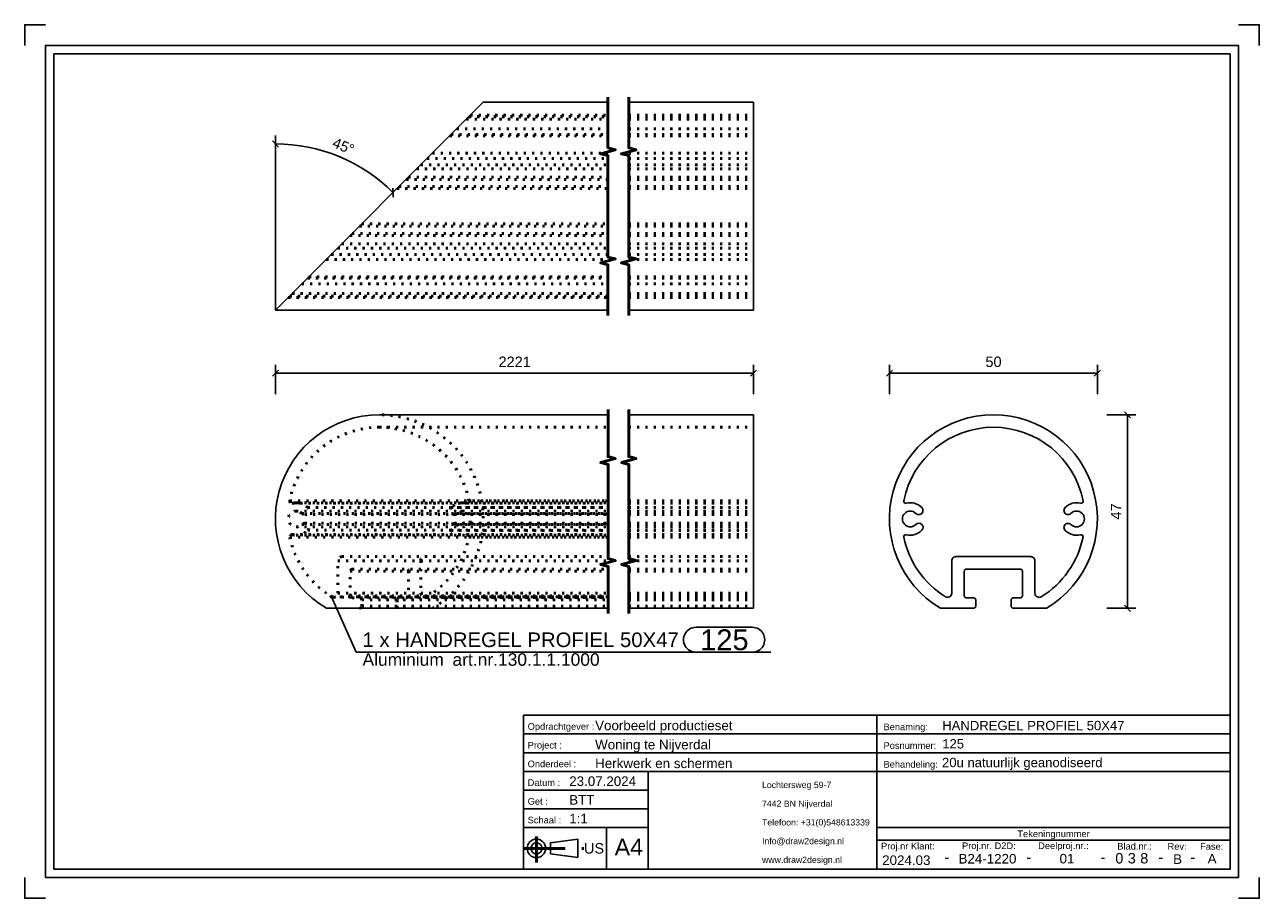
# Model space of a CAD drawing. Header units: millimetres. Extents: x 354 to 651, y -243 to -33.
import ezdxf
from ezdxf.enums import TextEntityAlignment as Align

# ---------------------------------------------------------------- set-up
doc = ezdxf.new("R2010")
doc.units = ezdxf.units.MM
doc.linetypes.add('DOT', pattern=[2, 0.5, -1.5])
doc.linetypes.add('STRICHPUNKT2', pattern=[18.5, 10, -4, 0.5, -4])
doc.layers.get('0').update_dxf_attribs({"linetype": 'CONTINUOUS'})
for name, color, linetype in [('DIM49', 4, 'CONTINUOUS'), ('TXT_ALL', 7, 'CONTINUOUS'), ('TXT_DIM49', 2, 'CONTINUOUS'), ('TXT_YELLOW', 2, 'CONTINUOUS')]:
    doc.layers.add(name, color=color, linetype=linetype)
doc.layers.add('LE_ALL', color=7, linetype='CONTINUOUS', lineweight=50)
doc.styles.add('ARIAL', font='arial.ttf')

# ---------------------------------------------------------------- blocks, each defined once
blk = doc.blocks.new('TFIELD_00005', base_point=(531.59, -233.49))
at = {"layer": 'TXT_YELLOW', "style": 'ARIAL'}
for s, p in [('Lochtersweg 59-7', (531.59, -215.49)), ('7442 BN Nijverdal', (531.59, -219.99)), ('Telefoon: +31(0)548613339', (531.59, -224.49)), ('Info@draw2design.nl', (531.59, -228.99)), ('www.draw2design.nl', (531.59, -233.49))]:
    blk.add_text(s, height=1.5, dxfattribs=at).set_placement(p, align=Align.MIDDLE_LEFT)
blk = doc.blocks.new('FLEX_00004', base_point=(544.4, -235.74))
blk.add_blockref('TFIELD_00005', (531.59, -233.49))
blk = doc.blocks.new('D2D_00003', base_point=(504.46, -233.89))
blk.add_blockref('FLEX_00004', (544.4, -235.74))
blk = doc.blocks.new('TFIELD_00007', base_point=(496.13, -230.43))
at = {"layer": 'TXT_YELLOW', "style": 'ARIAL'}
blk.add_text('A4', height=4, dxfattribs=at).set_placement((496.13, -230.43), align=Align.MIDDLE_LEFT)
blk = doc.blocks.new('FLEX_00006', base_point=(499.51, -230.43))
blk.add_blockref('TFIELD_00007', (496.13, -230.43))
blk = doc.blocks.new('TFIELD_00013', base_point=(488.75, -230.74))
at = {"layer": 'TXT_YELLOW', "style": 'ARIAL'}
blk.add_text('US', height=2.5, dxfattribs=at).set_placement((488.75, -230.74), align=Align.MIDDLE_LEFT)
blk = doc.blocks.new('FLEX_00012', base_point=(488.75, -230.74))
blk.add_blockref('TFIELD_00013', (488.75, -230.74))
blk = doc.blocks.new('US_00011', base_point=(478.65, -230.74))
blk.add_line((480.67, -232.08), (487.24, -232.97))
blk.add_lwpolyline([(480.67, -232.08), (480.67, -229.41), (487.24, -228.52), (487.24, -232.97)])
for radius in [2.22, 1.33]:
    blk.add_circle((477.32, -230.74), radius)
at = {"layer": 'LE_ALL', "color": 1, "linetype": 'STRICHPUNKT2'}
for p, q in [((477.32, -227.93), (477.32, -234.15)), ((474.21, -230.74), (489.08, -230.74))]:
    blk.add_line(p, q, dxfattribs=at)
blk.add_blockref('FLEX_00012', (488.75, -230.74))
blk = doc.blocks.new('SCHRIFE_00015', base_point=(485.21, -215.74))
for p, q in [((474.21, -198.74), (559.21, -198.74)), ((474.21, -198.74), (474.21, -235.74)), ((559.21, -198.74), (644.21, -198.74)), ((559.21, -235.74), (559.21, -198.74)), ((644.21, -198.74), (644.21, -235.74)), ((474.21, -203.24), (559.21, -203.24)), ((559.21, -203.24), (644.21, -203.24)), ((474.21, -207.74), (559.21, -207.74)), ((559.21, -207.74), (644.21, -207.74)), ((474.21, -212.24), (644.21, -212.24)), ((504.21, -212.24), (504.21, -235.74)), ((504.21, -216.74), (474.21, -216.74)), ((504.21, -221.24), (474.21, -221.24)), ((504.21, -225.74), (474.21, -225.74)), ((494.21, -225.74), (494.21, -235.74)), ((644.21, -225.74), (559.21, -225.74)), ((644.21, -228.74), (559.21, -228.74)), ((644.21, -235.74), (474.21, -235.74))]:
    blk.add_line(p, q)
at = {"layer": 'TXT_YELLOW', "style": 'ARIAL'}
for s, height, p in [('Voorbeeld productieset', 2.3, (491.44, -202.35)), ('HANDREGEL PROFIEL 50X47', 2.25, (574.94, -202.34)), ('Woning te Nijverdal', 2.3, (491.44, -206.95)), ('125', 2.25, (574.94, -206.73)), ('Herkwerk en schermen', 2.3, (491.44, -211.45)), ('20u natuurlijk geanodiseerd', 2.25, (574.89, -211.23)), ('23.07.2024', 2.3, (485.21, -215.74)), ('BTT', 2.3, (485.21, -220.24)), ('1:1', 2.3, (485.21, -224.74))]:
    blk.add_text(s, height=height, dxfattribs=at).set_placement(p)
for s, height, p in [('2024.03', 2.3, (566.3, -234.74)), ('-', 2.5, (576.04, -234.09)), ('B24-1220', 2.3, (585.82, -234.39)), ('-', 2.5, (595.79, -234.09)), ('01', 2.3, (604.95, -234.37)), ('-', 2.5, (613.62, -234.09)), ('-', 2.5, (627.55, -234.09)), ('B', 2.3, (631.56, -234.48)), ('-', 2.5, (635.21, -234.09)), ('A', 2.3, (639.86, -234.37))]:
    blk.add_text(s, height=height, dxfattribs=at).set_placement(p, align=Align.CENTER)
blk = doc.blocks.new('TFIELD_00019', base_point=(622.57, -233.12))
at = {"layer": 'TXT_ALL', "style": 'ARIAL'}
blk.add_text('8', height=2.5, dxfattribs=at).set_placement((622.57, -233.12), align=Align.MIDDLE_LEFT)
blk = doc.blocks.new('8_00018')
blk.add_blockref('TFIELD_00019', (622.57, -233.12))
blk = doc.blocks.new('TELLER1_00017')
blk.add_blockref('8_00018', (0, 0))
blk = doc.blocks.new('TFIELD_00022', base_point=(619.57, -233.12))
at = {"layer": 'TXT_ALL', "style": 'ARIAL'}
blk.add_text('3', height=2.5, dxfattribs=at).set_placement((619.57, -233.12), align=Align.MIDDLE_LEFT)
blk = doc.blocks.new('3_00021')
blk.add_blockref('TFIELD_00022', (619.57, -233.12))
blk = doc.blocks.new('TELLER2_00020')
blk.add_blockref('3_00021', (0, 0))
blk = doc.blocks.new('TFIELD_00025', base_point=(616.57, -233.12))
at = {"layer": 'TXT_ALL', "style": 'ARIAL'}
blk.add_text('0', height=2.5, dxfattribs=at).set_placement((616.57, -233.12), align=Align.MIDDLE_LEFT)
blk = doc.blocks.new('0_00024')
blk.add_blockref('TFIELD_00025', (616.57, -233.12))
blk = doc.blocks.new('TELLER3_00023')
blk.add_blockref('0_00024', (0, 0))
blk = doc.blocks.new('NL_00026', base_point=(475.21, -202.24))
at = {"layer": 'TXT_ALL', "color": 1, "style": 'ARIAL'}
blk.add_text('Tekeningnummer', height=1.6, dxfattribs=at).set_placement((601.71, -227.24), align=Align.MIDDLE_CENTER)
at = {"layer": 'TXT_YELLOW', "style": 'ARIAL'}
for s, p in [('Opdrachtgever :', (475.21, -202.24)), ('Benaming:', (560.81, -202.34)), ('Project :', (475.21, -206.74)), ('Posnummer:', (560.81, -206.84)), ('Onderdeel :', (475.21, -211.24)), ('Behandeling:', (560.81, -211.34)), ('Datum :', (475.21, -215.74)), ('Get :', (475.21, -220.24)), ('Schaal :', (475.21, -224.74)), ('Proj.nr Klant:', (560.21, -230.99)), ('Proj.nr. D2D:', (579.7, -230.92)), ('Deelproj.nr.:', (598.02, -230.91)), ('Blad.nr.:', (617.05, -231.03)), ('Rev:', (629.13, -231.07)), ('Fase:', (636.97, -231.07))]:
    blk.add_text(s, height=1.6, dxfattribs=at).set_placement(p)
blk = doc.blocks.new('SCHRIFE_00014')
for name, p in [('SCHRIFE_00015', (485.21, -215.74)), ('NL_00026', (475.21, -202.24)), ('TELLER3_00023', (0, 0)), ('TELLER2_00020', (0, 0)), ('TELLER1_00017', (0, 0))]:
    blk.add_blockref(name, p)
blk = doc.blocks.new('DINA4Q_00002', base_point=(644.21, -39.74))
for p, q in [((646.21, -37.74), (646.21, -237.74)), ((361.21, -235.74), (361.21, -39.74)), ((361.21, -39.74), (644.21, -39.74)), ((359.21, -237.74), (646.21, -237.74))]:
    blk.add_line(p, q)
for points in [[(354.21, -37.74), (354.21, -32.74), (359.21, -32.74)], [(646.21, -32.74), (651.21, -32.74), (651.21, -37.74)], [(359.21, -237.74), (359.21, -37.74), (646.21, -37.74)], [(644.21, -39.74), (644.21, -235.74), (361.21, -235.74)], [(354.21, -237.74), (354.21, -242.74), (359.21, -242.74)], [(646.21, -242.74), (651.21, -242.74), (651.21, -237.74)]]:
    blk.add_lwpolyline(points)
for name, p in [('SCHRIFE_00014', (0, 0)), ('D2D_00003', (504.46, -233.89)), ('US_00011', (478.65, -230.74)), ('FLEX_00006', (499.51, -230.43))]:
    blk.add_blockref(name, p)
blk = doc.blocks.new('_ZBL0039_00001')
blk.add_blockref('DINA4Q_00002', (644.21, -39.74))
blk = doc.blocks.new('_D1', base_point=(428, -62.06))
at = {"layer": 'DIM49', "color": 1}
for p, q in [((415.27, -62.17), (413.79, -60.64)), ((414.53, -101.4), (414.53, -59.4)), ((442.8, -72.06), (442.83, -74.18))]:
    blk.add_line(p, q, dxfattribs=at)
blk.add_ellipse((414.53, -101.4), major_axis=(0, -40), ratio=1, start_param=2.356194, end_param=3.141593, dxfattribs=at)
at = {"layer": 'TXT_DIM49', "style": 'ARIAL'}
for s, p in [('45', (428, -62.06)), ('°', (431.55, -63.53))]:
    blk.add_text(s, height=2.5, rotation=337.4999, dxfattribs=at).set_placement(p)
blk = doc.blocks.new('HANDREGEL PROFIEL 50X47_00031', base_point=(499.53, -63.65))
for p, q in [((464.53, -51.4), (414.53, -101.4)), ((464.53, -51.4), (494.53, -51.4)), ((499.53, -51.4), (529.53, -51.4)), ((529.53, -101.4), (529.53, -51.4)), ((414.53, -101.4), (494.53, -101.4)), ((499.53, -101.4), (529.53, -101.4))]:
    blk.add_line(p, q)
at = {"layer": 'LE_ALL', "color": 3, "linetype": 'DOT'}
for p, q in [((460.47, -55.46), (494.53, -55.46)), ((460.49, -55.45), (494.53, -55.45)), ((461.09, -54.85), (494.53, -54.85)), ((461.1, -54.83), (494.53, -54.83)), ((461.1, -54.84), (494.53, -54.84)), ((461.43, -54.5), (494.53, -54.5)), ((499.53, -54.5), (529.53, -54.5)), ((499.53, -54.83), (529.53, -54.83)), ((499.53, -54.84), (529.53, -54.84)), ((499.53, -54.85), (529.53, -54.85)), ((499.53, -55.45), (529.53, -55.45)), ((499.53, -55.46), (529.53, -55.46)), ((456.78, -59.16), (494.53, -59.16)), ((456.78, -59.16), (494.53, -59.16)), ((458.19, -57.75), (494.53, -57.75)), ((458.19, -57.75), (494.53, -57.75)), ((499.53, -57.75), (529.53, -57.75)), ((499.53, -57.75), (529.53, -57.75)), ((499.53, -59.16), (529.53, -59.16)), ((499.53, -59.16), (529.53, -59.16)), ((456.48, -59.45), (494.53, -59.45)), ((456.48, -59.45), (494.53, -59.45)), ((499.53, -59.45), (529.53, -59.45)), ((499.53, -59.45), (529.53, -59.45)), ((451.03, -64.91), (494.53, -64.91)), ((452.29, -63.65), (494.53, -63.65)), ((499.53, -63.65), (529.53, -63.65)), ((499.53, -64.91), (529.53, -64.91)), ((448.51, -67.43), (494.53, -67.43)), ((449.51, -66.43), (494.53, -66.43)), ((499.53, -66.43), (529.53, -66.43)), ((499.53, -67.43), (529.53, -67.43)), ((446.01, -69.93), (494.53, -69.93)), ((446.51, -69.43), (494.53, -69.43)), ((499.53, -69.43), (529.53, -69.43)), ((499.53, -69.93), (529.53, -69.93)), ((443.78, -72.15), (494.53, -72.15)), ((444.28, -71.65), (494.53, -71.65)), ((499.53, -71.65), (529.53, -71.65)), ((499.53, -72.15), (529.53, -72.15)), ((433.01, -82.93), (494.53, -82.93)), ((434.78, -81.15), (494.53, -81.15)), ((435.28, -80.65), (494.53, -80.65)), ((499.53, -80.65), (529.53, -80.65)), ((499.53, -81.15), (529.53, -81.15)), ((499.53, -82.93), (529.53, -82.93)), ((430.51, -85.43), (494.53, -85.43)), ((432.51, -83.43), (494.53, -83.43)), ((499.53, -83.43), (529.53, -83.43)), ((499.53, -85.43), (529.53, -85.43)), ((427.98, -87.95), (494.53, -87.95)), ((429.51, -86.43), (494.53, -86.43)), ((499.53, -86.43), (529.53, -86.43)), ((499.53, -87.95), (529.53, -87.95)), ((426.77, -89.16), (494.53, -89.16)), ((499.53, -89.16), (529.53, -89.16)), ((422.29, -93.65), (494.53, -93.65)), ((422.32, -93.62), (494.53, -93.62)), ((422.58, -93.36), (494.53, -93.36)), ((422.59, -93.34), (494.53, -93.34)), ((499.53, -93.34), (529.53, -93.34)), ((499.53, -93.36), (529.53, -93.36)), ((499.53, -93.62), (529.53, -93.62)), ((499.53, -93.65), (529.53, -93.65)), ((417.96, -97.98), (494.53, -97.98)), ((417.97, -97.97), (494.53, -97.97)), ((417.98, -97.96), (494.53, -97.96)), ((418.57, -97.36), (494.53, -97.36)), ((418.59, -97.35), (494.53, -97.35)), ((420.87, -95.06), (494.53, -95.06)), ((420.87, -95.06), (494.53, -95.06)), ((499.53, -95.06), (529.53, -95.06)), ((499.53, -95.06), (529.53, -95.06)), ((499.53, -97.35), (529.53, -97.35)), ((499.53, -97.36), (529.53, -97.36)), ((499.53, -97.96), (529.53, -97.96)), ((499.53, -97.97), (529.53, -97.97)), ((499.53, -97.98), (529.53, -97.98)), ((417.63, -98.3), (494.53, -98.3)), ((499.53, -98.3), (529.53, -98.3))]:
    blk.add_line(p, q, dxfattribs=at)
blk.add_blockref('_D1', (428, -62.06))
blk = doc.blocks.new('HANDREGEL PROFIEL 50X47_00030')
blk.add_blockref('HANDREGEL PROFIEL 50X47_00031', (499.53, -63.65))
blk = doc.blocks.new('Handregel_00029')
blk.add_blockref('HANDREGEL PROFIEL 50X47_00030', (0, 0))
blk = doc.blocks.new('_A3D0096_00028')
blk.add_blockref('Handregel_00029', (0, 0))
blk = doc.blocks.new('_SHORTEN_00032', base_point=(494.53, -102.65))
at = {"layer": 'LE_ALL', "color": 4}
for points in [[(494.53, -102.65), (494.53, -90.47), (492.78, -90), (496.28, -89.06), (494.53, -88.59), (494.53, -64.22), (492.78, -63.75), (496.28, -62.81), (494.53, -62.34), (494.53, -50.15)], [(499.53, -102.65), (499.53, -90.47), (497.78, -90), (501.28, -89.06), (499.53, -88.59), (499.53, -64.22), (497.78, -63.75), (501.28, -62.81), (499.53, -62.34), (499.53, -50.15)]]:
    blk.add_lwpolyline(points, dxfattribs=at)
blk = doc.blocks.new('_ANS0096_00027')
for name, p in [('_SHORTEN_00032', (494.53, -102.65)), ('_A3D0096_00028', (0, 0))]:
    blk.add_blockref(name, p)
blk = doc.blocks.new('_D2', base_point=(468.2, -115.02))
at = {"layer": 'DIM49', "color": 1}
for p, q in [((415.29, -115.77), (413.79, -117.27)), ((414.54, -121.52), (414.54, -114.52)), ((528.79, -117.27), (530.29, -115.77)), ((529.54, -121.52), (529.54, -114.52)), ((414.54, -116.52), (529.54, -116.52))]:
    blk.add_line(p, q, dxfattribs=at)
at = {"layer": 'TXT_DIM49', "style": 'ARIAL'}
blk.add_text('2221', height=2.5, dxfattribs=at).set_placement((468.2, -115.02))
blk = doc.blocks.new('SHAPE_00051', base_point=(427.99, -170.24))
at = {"layer": 'DIM49', "color": 3}
for p, q in [((427.73, -170.2), (428.25, -170.2)), ((427.78, -170.4), (428.19, -170.4)), ((428.1, -170), (427.88, -170)), ((427.99, -170.24), (433.98, -183.6)), ((515.71, -177.6), (529.23, -177.6)), ((433.98, -183.6), (533.73, -183.6)), ((529.23, -183.6), (515.71, -183.6))]:
    blk.add_line(p, q, dxfattribs=at)
blk.add_lwpolyline([(427.82, -170.04), (427.78, -170.09), (427.74, -170.15), (427.73, -170.22), (427.73, -170.28), (427.75, -170.35), (427.78, -170.41), (427.83, -170.46), (427.9, -170.49), (427.96, -170.5), (428.03, -170.5), (428.1, -170.48), (428.16, -170.45), (428.2, -170.4), (428.23, -170.34), (428.25, -170.27), (428.25, -170.2), (428.23, -170.13), (428.19, -170.08), (428.14, -170.03), (428.08, -170), (428.02, -169.98), (427.95, -169.98), (427.88, -170)], close=True, dxfattribs=at)
for centre, start_param, end_param in [((515.71, -180.6), 1.570796, 4.712389), ((529.23, -180.6), 4.712389, 7.853982)]:
    blk.add_ellipse(centre, major_axis=(3, 0), ratio=1, start_param=start_param, end_param=end_param, dxfattribs=at)
at = {"layer": 'TXT_DIM49', "style": 'ARIAL'}
for s, height, p in [('125', 5, (516.71, -180.6)), ('1 x HANDREGEL PROFIEL 50X47', 3.5, (435.48, -180.6)), ('Aluminium', 3, (435.48, -185.35)), ('art.nr.130.1.1.1000', 3, (457.12, -185.35))]:
    blk.add_text(s, height=height, dxfattribs=at).set_placement(p, align=Align.MIDDLE_LEFT)
blk = doc.blocks.new('HANDREGEL PROFIEL 50X47_00037', base_point=(452.3, -173.02))
for p, q in [((439.54, -126.52), (494.54, -126.52)), ((499.54, -126.52), (529.54, -126.52)), ((529.54, -173.02), (529.54, -126.52)), ((426.78, -173.02), (494.54, -173.02)), ((499.54, -173.02), (529.54, -173.02))]:
    blk.add_line(p, q)
blk.add_arc((439.54, -151.52), 25, 90, -120.6834)
at = {"layer": 'LE_ALL', "color": 3, "linetype": 'DOT'}
for p, q in [((439.54, -129.52), (494.54, -129.52)), ((499.54, -129.52), (529.54, -129.52)), ((417.97, -147.19), (494.54, -147.19)), ((418.46, -147.79), (418.58, -147.78)), ((418.46, -147.79), (494.54, -147.79)), ((418.58, -147.78), (494.54, -147.78)), ((419.54, -147.66), (494.54, -147.66)), ((460.5, -147.78), (494.54, -147.78)), ((460.62, -147.79), (494.54, -147.79)), ((461.11, -147.19), (494.54, -147.19)), ((499.54, -147.19), (529.54, -147.19)), ((499.54, -147.19), (529.54, -147.19)), ((499.54, -147.66), (529.54, -147.66)), ((499.54, -147.78), (529.54, -147.78)), ((499.54, -147.78), (529.54, -147.78)), ((499.54, -147.79), (529.54, -147.79)), ((499.54, -147.79), (529.54, -147.79)), ((419.54, -149.66), (494.54, -149.66)), ((420.88, -150.21), (494.54, -150.21)), ((421.59, -150.5), (494.54, -150.5)), ((422.29, -148.8), (494.54, -148.8)), ((456.79, -148.8), (494.54, -148.8)), ((457.49, -150.5), (494.54, -150.5)), ((458.2, -150.21), (494.54, -150.21)), ((499.54, -148.8), (529.54, -148.8)), ((499.54, -148.8), (529.54, -148.8)), ((499.54, -149.66), (529.54, -149.66)), ((499.54, -150.21), (529.54, -150.21)), ((499.54, -150.21), (529.54, -150.21)), ((499.54, -150.5), (529.54, -150.5)), ((499.54, -150.5), (529.54, -150.5)), ((419.54, -153.46), (494.54, -153.46)), ((420.88, -152.9), (494.54, -152.9)), ((421.6, -152.6), (494.54, -152.6)), ((422.32, -154.29), (494.54, -154.29)), ((456.79, -154.32), (494.54, -154.32)), ((457.49, -152.61), (494.54, -152.61)), ((458.2, -152.9), (494.54, -152.9)), ((499.54, -152.6), (529.54, -152.6)), ((499.54, -152.61), (529.54, -152.61)), ((499.54, -152.9), (529.54, -152.9)), ((499.54, -152.9), (529.54, -152.9)), ((499.54, -153.46), (529.54, -153.46)), ((499.54, -154.29), (529.54, -154.29)), ((499.54, -154.32), (529.54, -154.32)), ((417.99, -155.93), (494.54, -155.93)), ((418.6, -155.34), (418.48, -155.33)), ((418.48, -155.33), (494.54, -155.33)), ((418.6, -155.34), (494.54, -155.34)), ((419.54, -155.46), (494.54, -155.46)), ((460.48, -155.34), (494.54, -155.34)), ((460.6, -155.33), (494.54, -155.33)), ((461.09, -155.93), (494.54, -155.93)), ((499.54, -155.33), (529.54, -155.33)), ((499.54, -155.33), (529.54, -155.33)), ((499.54, -155.34), (529.54, -155.34)), ((499.54, -155.34), (529.54, -155.34)), ((499.54, -155.46), (529.54, -155.46)), ((499.54, -155.93), (529.54, -155.93)), ((499.54, -155.93), (529.54, -155.93)), ((429.51, -161.62), (494.54, -161.62)), ((429.51, -169.39), (429.51, -161.62)), ((430.51, -160.62), (494.54, -160.62)), ((499.54, -160.62), (529.54, -160.62)), ((499.54, -161.62), (529.54, -161.62)), ((432.51, -170.02), (432.51, -164.12)), ((432.51, -164.12), (494.54, -164.12)), ((433.01, -163.62), (494.54, -163.62)), ((446.51, -164.12), (446.51, -170.02)), ((499.54, -163.62), (529.54, -163.62)), ((499.54, -164.12), (529.54, -164.12)), ((427.99, -170.24), (494.54, -170.24)), ((428.51, -170.39), (494.54, -170.39)), ((429.51, -169.39), (494.54, -169.39)), ((432.51, -170.02), (494.54, -170.02)), ((433.01, -170.52), (494.54, -170.52)), ((435.29, -172.52), (435.29, -171.02)), ((435.29, -171.02), (494.54, -171.02)), ((443.79, -171.02), (443.79, -172.52)), ((449.51, -169.42), (494.54, -169.42)), ((450.51, -170.42), (494.54, -170.42)), ((451.04, -170.27), (494.54, -170.27)), ((499.54, -169.39), (529.54, -169.39)), ((499.54, -169.42), (529.54, -169.42)), ((499.54, -170.02), (529.54, -170.02)), ((499.54, -170.24), (529.54, -170.24)), ((499.54, -170.27), (529.54, -170.27)), ((499.54, -170.39), (529.54, -170.39)), ((499.54, -170.42), (529.54, -170.42)), ((499.54, -170.52), (529.54, -170.52)), ((499.54, -171.02), (529.54, -171.02)), ((435.29, -172.52), (494.54, -172.52)), ((499.54, -172.52), (529.54, -172.52))]:
    blk.add_line(p, q, dxfattribs=at)
for points in [[(439.54, -129.52, 0.357391), (417.97, -147.19, 0.473415), (418.46, -147.79)], [(419.54, -147.66, -0.198598), (422.29, -148.8, -0.668616), (421.59, -150.5)], [(459.54, -147.66, -0.06212), (460.5, -147.78, 0.06212), (460.62, -147.79)], [(459.54, -149.66, 0.198585), (458.2, -150.21, -0.198585), (457.49, -150.5)], [(421.6, -152.6, -0.660916), (422.32, -154.29, -0.201418), (419.54, -155.46)], [(457.49, -152.61, -0.198584), (458.2, -152.9, 0.198584), (459.54, -153.46)], [(418.48, -155.33, 0.474633), (417.99, -155.93, 0.206945), (427.99, -170.24, 0.139072), (428.51, -170.39)], [(460.6, -155.33, 0.061122), (460.48, -155.34, -0.061122), (459.54, -155.46)], [(448.51, -160.62, -0.414214), (449.51, -161.62), (449.51, -169.42)]]:
    blk.add_lwpolyline(points, format="xyb", dxfattribs=at)
for centre, radius, start, end in [((439.54, -151.52), 25, -59.3166, 90), ((439.54, -151.52), 22, 11.3342, 90), ((419.54, -151.56), 3.9, 90, 104.2175), ((459.54, -151.56), 3.9, 90, 134.9278), ((460.62, -147.29), 0.5, -90, 11.3342), ((419.54, -151.56), 1.9, 90, -90), ((419.54, -151.56), 1.9, 45.0693, 90), ((421.59, -149.5), 1, -134.9307, -90), ((457.49, -149.5), 1, 134.9278, -90), ((459.54, -151.56), 1.9, -90, 90), ((419.54, -151.56), 1.9, -90, -45.082), ((421.6, -153.6), 1, 90, 136.1545), ((457.49, -153.61), 1, 90, -134.9276), ((459.54, -151.56), 3.9, -134.9276, -90), ((419.54, -151.56), 3.9, -103.9895, -90), ((439.54, -151.52), 22, -58.4934, -11.5622), ((460.6, -155.83), 0.5, -11.5622, 90), ((430.51, -161.62), 1, 90, 180), ((433.01, -164.12), 0.5, 90, 180), ((446.01, -164.12), 0.5, 0, 90), ((428.51, -169.39), 1, -90, 0), ((433.01, -170.02), 0.5, 180, -90), ((434.79, -171.02), 0.5, 0, 90), ((444.29, -171.02), 0.5, 90, 180), ((446.01, -170.02), 0.5, -90, 0), ((450.51, -169.42), 1, 180, -90), ((450.51, -169.42), 1, -90, -58.4934), ((434.79, -172.52), 0.5, -90, 0), ((444.29, -172.52), 0.5, 180, -90)]:
    blk.add_arc(centre, radius, start, end, dxfattribs=at)
for name, p in [('_D2', (468.2, -115.02)), ('SHAPE_00051', (427.99, -170.24))]:
    blk.add_blockref(name, p)
blk = doc.blocks.new('HANDREGEL PROFIEL 50X47_00036')
blk.add_blockref('HANDREGEL PROFIEL 50X47_00037', (452.3, -173.02))
blk = doc.blocks.new('Handregel_00035')
blk.add_blockref('HANDREGEL PROFIEL 50X47_00036', (0, 0))
blk = doc.blocks.new('_A3D0097_00034')
blk.add_blockref('Handregel_00035', (0, 0))
blk = doc.blocks.new('_SHORTEN_00038', base_point=(494.54, -174.27))
at = {"layer": 'LE_ALL', "color": 4}
for points in [[(494.54, -174.27), (494.54, -162.96), (492.79, -162.49), (496.29, -161.55), (494.54, -161.08), (494.54, -138.46), (492.79, -137.99), (496.29, -137.05), (494.54, -136.58), (494.54, -125.27)], [(499.54, -174.27), (499.54, -162.96), (497.79, -162.49), (501.29, -161.55), (499.54, -161.08), (499.54, -138.46), (497.79, -137.99), (501.29, -137.05), (499.54, -136.58), (499.54, -125.27)]]:
    blk.add_lwpolyline(points, dxfattribs=at)
blk = doc.blocks.new('_ANS0097_00033')
for name, p in [('_A3D0097_00034', (0, 0)), ('_SHORTEN_00038', (494.54, -174.27))]:
    blk.add_blockref(name, p)
blk = doc.blocks.new('_D3', base_point=(585.33, -115.02))
at = {"layer": 'DIM49', "color": 1}
for p, q in [((563, -115.77), (561.5, -117.27)), ((562.25, -121.52), (562.25, -114.52)), ((611.5, -117.27), (613, -115.77)), ((612.25, -121.52), (612.25, -114.52)), ((612.25, -116.52), (562.25, -116.52))]:
    blk.add_line(p, q, dxfattribs=at)
at = {"layer": 'TXT_DIM49', "style": 'ARIAL'}
blk.add_text('50', height=2.5, dxfattribs=at).set_placement((585.33, -115.02))
blk = doc.blocks.new('_D4', base_point=(618, -151.69))
at = {"layer": 'DIM49', "color": 1}
for p, q in [((614.5, -126.52), (621.5, -126.52)), ((620.25, -127.27), (618.75, -125.77)), ((619.5, -173.02), (619.5, -126.52)), ((614.5, -173.02), (621.5, -173.02)), ((618.75, -172.27), (620.25, -173.77))]:
    blk.add_line(p, q, dxfattribs=at)
at = {"layer": 'TXT_DIM49', "style": 'ARIAL'}
blk.add_text('47', height=2.5, rotation=90.0002, dxfattribs=at).set_placement((618, -151.69))
blk = doc.blocks.new('HANDREGEL PROFIEL 50X47_00043', base_point=(597.23, -169.42))
for points in [[(574.49, -173.02, -3.644957), (600.01, -173.02), (592, -173.02, -0.414214), (591.5, -172.52), (591.5, -171.02, -0.414214), (592, -170.52), (593.73, -170.52, 0.414214), (594.23, -170.02), (594.23, -164.12, 0.414214), (593.73, -163.62), (580.73, -163.62, 0.414214), (580.23, -164.12), (580.23, -170.02, 0.414214), (580.73, -170.52), (582.5, -170.52, -0.414214), (583, -171.02), (583, -172.52, -0.414214), (582.5, -173.02)], [(597.23, -169.42), (597.23, -161.62, 0.414214), (596.23, -160.62), (578.23, -160.62, 0.414214), (577.23, -161.62), (577.23, -169.39, -0.587106), (575.7, -170.24, -0.206945), (565.7, -155.93, -0.551755), (566.31, -155.34, 0.265807), (570.04, -154.29, 1), (568.59, -152.9, -2.409712), (568.59, -150.21, 1), (570.01, -148.8, 0.263969), (566.29, -147.78, -0.551755), (565.68, -147.19, -0.81945), (608.82, -147.19, -0.551761), (608.21, -147.78, 0.263961), (604.5, -148.8, 1), (605.91, -150.21, -2.40991), (605.91, -152.9, 1), (604.5, -154.32, 0.262896), (608.19, -155.34, -0.551761), (608.81, -155.93, -0.207687), (598.75, -170.27, -0.586149)]]:
    blk.add_lwpolyline(points, format="xyb", close=True)
for name, p in [('_D3', (585.33, -115.02)), ('_D4', (618, -151.69))]:
    blk.add_blockref(name, p)
blk = doc.blocks.new('HANDREGEL PROFIEL 50X47_00042')
blk.add_blockref('HANDREGEL PROFIEL 50X47_00043', (597.23, -169.42))
blk = doc.blocks.new('Handregel_00041')
blk.add_blockref('HANDREGEL PROFIEL 50X47_00042', (0, 0))
blk = doc.blocks.new('_A3D0098_00040')
blk.add_blockref('Handregel_00041', (0, 0))
blk = doc.blocks.new('_ANS0098_00039')
blk.add_blockref('_A3D0098_00040', (0, 0))

msp = doc.modelspace()

# ---------------------------------------------------------------- block references
for name in ['_ZBL0039_00001', '_ANS0096_00027', '_ANS0097_00033', '_ANS0098_00039']:
    msp.add_blockref(name, (0, 0))

doc.saveas('drawing.dxf')
